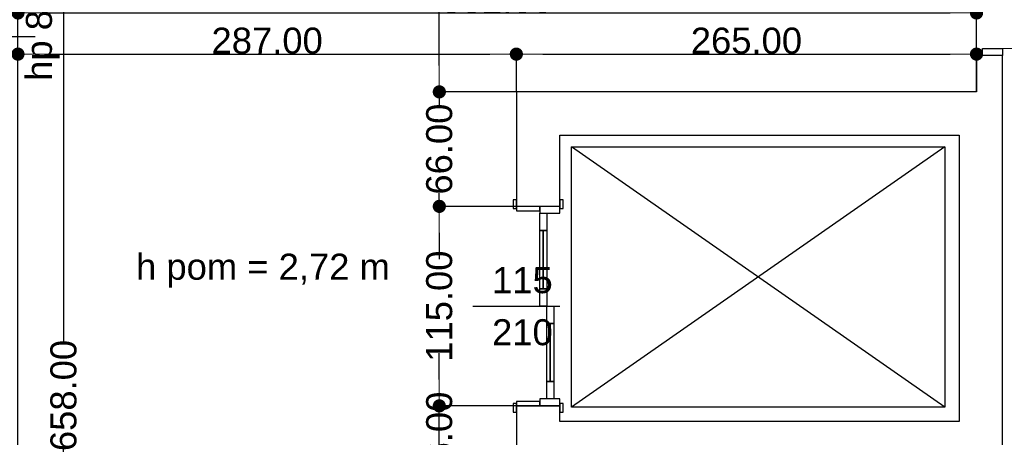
# Model space of a CAD drawing. Header units: millimetres. Extents: x -175445 to -20415, y -559200 to 231527.
# Tile 73 of 256: x -138488 to -132818, y -167502 to -165095. Entities that reach past the tile are written whole.
import ezdxf

# ---------------------------------------------------------------- set-up
doc = ezdxf.new("R2010")
doc.units = ezdxf.units.MM
doc.header["$MEASUREMENT"] = 0
for name, color, linetype in [('Drzwi', 7, 'Continuous'), ('Obiekt', 7, 'Continuous'), ('Polilinia', 7, 'Continuous'), ('Tekst', 7, 'Continuous'), ('Wymiary', 63, 'Continuous'), ('Ściana', 7, 'Continuous')]:
    doc.layers.add(name, color=color, linetype=linetype)
doc.styles.add('Arial', font='txt')
doc.styles.add('Times new roman', font='txt')
doc.dimstyles.new('GENERATED_STYLE__1', dxfattribs={"dimtxt": 150, "dimasz": 152, "dimexe": 0.18, "dimexo": 0, "dimgap": 0.09, "dimtad": 1, "dimtih": 1, "dimtoh": 1, "dimlfac": 0.1, "dimzin": 0, "dimdsep": 46, "dimtxsty": 'Arial', "dimblk": 'ARROWHEAD_11', "dimblk1": 'ARROWHEAD_11', "dimblk2": 'ARROWHEAD_11', "dimcen": 0.09, "dimclrd": 114, "dimclre": 114, "dimclrt": 114, "dimazin": 0, "dimtfac": 1, "dimtdec": 4, "dimtmove": 0, "dimatfit": 3, "dimfxl": 1, "dimtolj": 1, "dimtzin": 0, "dimarcsym": 0})
doc.dimstyles.new('GENERATED_STYLE__2', dxfattribs={"dimtxt": 150, "dimasz": 152, "dimexe": 0.18, "dimexo": 0, "dimgap": 0.09, "dimtad": 1, "dimlfac": 0.1, "dimzin": 0, "dimdsep": 46, "dimtxsty": 'Arial', "dimblk": 'ARROWHEAD_11', "dimblk1": 'ARROWHEAD_11', "dimblk2": 'ARROWHEAD_11', "dimcen": 0.09, "dimclrd": 114, "dimclre": 114, "dimclrt": 114, "dimazin": 0, "dimtfac": 1, "dimtdec": 4, "dimtmove": 0, "dimatfit": 3, "dimfxl": 1, "dimtolj": 1, "dimtzin": 0, "dimarcsym": 0})

# ---------------------------------------------------------------- blocks, each defined once
blk = doc.blocks.new('ARROWHEAD_11')
at = {"color": 0, "linetype": 'Continuous', "lineweight": 0}
blk.add_line((0, 0), (-1, 0), dxfattribs=at)
at = {"color": 0, "linetype": 'Continuous', "lineweight": 0, "const_width": 0.25, "flags": 128}
blk.add_lwpolyline([(-0.125, 0, 1), (0.125, 0, 1)], format="xyb", close=True, dxfattribs=at)
blk = doc.blocks.new('*D1237')
at = {"layer": 'Defpoints', "color": 0}
for p in [(-142098, -161780.7), (-125908, -162687.4), (-125908, -166975.6)]:
    blk.add_point(p, dxfattribs=at)
at = {"layer": 'Wymiary', "color": 114, "lineweight": -2}
for p, q in [((-142098, -161780.7), (-142098, -162687.5)), ((-141946, -162687.4), (-126060, -162687.4)), ((-125908, -166975.6), (-125908, -162687.2))]:
    blk.add_line(p, q, dxfattribs=at)
at = {"layer": 'Wymiary', "color": 114, "lineweight": -2, "xscale": 152, "yscale": 152, "zscale": 152, "rotation": 180}
blk.add_blockref('ARROWHEAD_11', (-142098, -162687.4), dxfattribs=at)
at = {"layer": 'Wymiary', "color": 114, "lineweight": -2, "xscale": 152, "yscale": 152, "zscale": 152}
blk.add_blockref('ARROWHEAD_11', (-125908, -162687.4), dxfattribs=at)
at = {"layer": 'Wymiary', "color": 114, "lineweight": 13, "insert": (-134003, -162610.7), "char_height": 150, "attachment_point": 5, "style": 'Arial'}
blk.add_mtext('\\A1;1619.00', dxfattribs=at)
blk = doc.blocks.new('*D1241')
at = {"layer": 'Defpoints', "color": 0}
for p in [(-135628, -165293.2), (-135628, -165510.7), (-138498, -168475.7)]:
    blk.add_point(p, dxfattribs=at)
at = {"layer": 'Wymiary', "color": 114, "lineweight": -2}
for p, q in [((-138498, -168475.7), (-138498, -165293)), ((-138346, -165293.2), (-135780, -165293.2)), ((-135628, -165510.7), (-135628, -165293))]:
    blk.add_line(p, q, dxfattribs=at)
at = {"layer": 'Wymiary', "color": 114, "lineweight": -2, "xscale": 152, "yscale": 152, "zscale": 152, "rotation": 180}
blk.add_blockref('ARROWHEAD_11', (-138498, -165293.2), dxfattribs=at)
at = {"layer": 'Wymiary', "color": 114, "lineweight": -2, "xscale": 152, "yscale": 152, "zscale": 152}
blk.add_blockref('ARROWHEAD_11', (-135628, -165293.2), dxfattribs=at)
at = {"layer": 'Wymiary', "color": 114, "lineweight": 13, "insert": (-137063, -165216.5), "char_height": 150, "attachment_point": 5, "style": 'Arial'}
blk.add_mtext('\\A1;287.00', dxfattribs=at)
blk = doc.blocks.new('*D1242')
at = {"layer": 'Defpoints', "color": 0}
for p in [(-132978, -165293.2), (-135628, -165510.7), (-132978, -165510.7)]:
    blk.add_point(p, dxfattribs=at)
at = {"layer": 'Wymiary', "color": 114, "lineweight": -2}
for p, q in [((-135628, -165510.7), (-135628, -165293)), ((-135476, -165293.2), (-133130, -165293.2)), ((-132978, -165510.7), (-132978, -165293))]:
    blk.add_line(p, q, dxfattribs=at)
at = {"layer": 'Wymiary', "color": 114, "lineweight": -2, "xscale": 152, "yscale": 152, "zscale": 152, "rotation": 180}
blk.add_blockref('ARROWHEAD_11', (-135628, -165293.2), dxfattribs=at)
at = {"layer": 'Wymiary', "color": 114, "lineweight": -2, "xscale": 152, "yscale": 152, "zscale": 152}
blk.add_blockref('ARROWHEAD_11', (-132978, -165293.2), dxfattribs=at)
at = {"layer": 'Wymiary', "color": 114, "lineweight": 13, "insert": (-134303, -165216.5), "char_height": 150, "attachment_point": 5, "style": 'Arial'}
blk.add_mtext('\\A1;265.00', dxfattribs=at)
blk = doc.blocks.new('*D1246')
at = {"layer": 'Defpoints', "color": 0}
for p in [(-136071.5, -167320.7), (-135628, -167320.7), (-135628, -167680.7)]:
    blk.add_point(p, dxfattribs=at)
at = {"layer": 'Wymiary', "color": 114, "lineweight": -2}
for p, q in [((-136071.5, -167168.7), (-136071.5, -167016.7)), ((-135628, -167320.7), (-136071.6, -167320.7)), ((-136071.5, -167680.7), (-136071.5, -167320.7)), ((-135628, -167680.7), (-136071.6, -167680.7)), ((-136071.5, -167832.7), (-136071.5, -167984.7))]:
    blk.add_line(p, q, dxfattribs=at)
at = {"layer": 'Wymiary', "color": 114, "lineweight": -2, "xscale": 152, "yscale": 152, "zscale": 152}
for p, rotation in [((-136071.5, -167320.7), 270), ((-136071.5, -167680.7), 90)]:
    blk.add_blockref('ARROWHEAD_11', p, dxfattribs=dict(at, rotation=rotation))
at = {"layer": 'Wymiary', "color": 114, "lineweight": 13, "insert": (-136071.5, -167500.7), "char_height": 150, "attachment_point": 5, "rotation": 90, "style": 'Arial'}
blk.add_mtext('\\A1;36.00', dxfattribs=at)
blk = doc.blocks.new('*D1247')
at = {"layer": 'Defpoints', "color": 0}
for p in [(-136071.5, -166170.7), (-135628, -166170.7), (-135628, -167320.7)]:
    blk.add_point(p, dxfattribs=at)
at = {"layer": 'Wymiary', "color": 114, "lineweight": -2}
for p, q in [((-135628, -166170.7), (-136071.6, -166170.7)), ((-136071.5, -166322.7), (-136071.5, -166441.5)), ((-136071.5, -167168.7), (-136071.5, -167049.8)), ((-135628, -167320.7), (-136071.6, -167320.7))]:
    blk.add_line(p, q, dxfattribs=at)
at = {"layer": 'Wymiary', "color": 114, "lineweight": -2, "xscale": 152, "yscale": 152, "zscale": 152}
for p, rotation in [((-136071.5, -166170.7), 90), ((-136071.5, -167320.7), 270)]:
    blk.add_blockref('ARROWHEAD_11', p, dxfattribs=dict(at, rotation=rotation))
at = {"layer": 'Wymiary', "color": 114, "lineweight": 13, "insert": (-136071.5, -166745.7), "char_height": 150, "attachment_point": 5, "rotation": 90, "style": 'Arial'}
blk.add_mtext('\\A1;115.00', dxfattribs=at)
blk = doc.blocks.new('*D1248')
at = {"layer": 'Defpoints', "color": 0}
for p in [(-136071.5, -165510.7), (-132978, -165510.7), (-135628, -166170.7)]:
    blk.add_point(p, dxfattribs=at)
at = {"layer": 'Wymiary', "color": 114, "lineweight": -2}
for p, q in [((-136071.5, -165358.7), (-136071.5, -165206.7)), ((-132978, -165510.7), (-136071.6, -165510.7)), ((-136071.5, -165510.7), (-136071.5, -165587.3)), ((-136071.5, -166170.7), (-136071.5, -166094)), ((-135628, -166170.7), (-136071.6, -166170.7)), ((-136071.5, -166322.7), (-136071.5, -166474.7))]:
    blk.add_line(p, q, dxfattribs=at)
at = {"layer": 'Wymiary', "color": 114, "lineweight": -2, "xscale": 152, "yscale": 152, "zscale": 152}
for p, rotation in [((-136071.5, -165510.7), 270), ((-136071.5, -166170.7), 90)]:
    blk.add_blockref('ARROWHEAD_11', p, dxfattribs=dict(at, rotation=rotation))
at = {"layer": 'Wymiary', "color": 114, "lineweight": 13, "insert": (-136071.5, -165840.7), "char_height": 150, "attachment_point": 5, "rotation": 90, "style": 'Arial'}
blk.add_mtext('\\A1;66.00', dxfattribs=at)
blk = doc.blocks.new('*D1249')
at = {"layer": 'Defpoints', "color": 0}
for p in [(-136071.5, -163970.7), (-132978, -163970.7), (-132978, -165510.7)]:
    blk.add_point(p, dxfattribs=at)
at = {"layer": 'Wymiary', "color": 114, "lineweight": -2}
for p, q in [((-132978, -163970.7), (-136071.6, -163970.7)), ((-136071.5, -164122.7), (-136071.5, -164436.5)), ((-136071.5, -165358.7), (-136071.5, -165044.8)), ((-132978, -165510.7), (-136071.6, -165510.7))]:
    blk.add_line(p, q, dxfattribs=at)
at = {"layer": 'Wymiary', "color": 114, "lineweight": -2, "xscale": 152, "yscale": 152, "zscale": 152}
for p, rotation in [((-136071.5, -163970.7), 90), ((-136071.5, -165510.7), 270)]:
    blk.add_blockref('ARROWHEAD_11', p, dxfattribs=dict(at, rotation=rotation))
at = {"layer": 'Wymiary', "color": 114, "lineweight": 13, "insert": (-136071.5, -164740.7), "char_height": 150, "attachment_point": 5, "rotation": 90, "style": 'Arial'}
blk.add_mtext('\\A1;154.00', dxfattribs=at)
blk = doc.blocks.new('*D1252')
at = {"layer": 'Defpoints', "color": 0}
for p in [(-138235.3, -163970.7), (-136278, -163970.7), (-136578, -170550.7)]:
    blk.add_point(p, dxfattribs=at)
at = {"layer": 'Wymiary', "color": 114, "lineweight": -2}
for p, q in [((-136278, -163970.7), (-138235.5, -163970.7)), ((-138235.3, -164122.7), (-138235.3, -166949.1)), ((-138235.3, -170398.7), (-138235.3, -167572.3)), ((-136578, -170550.7), (-138235.5, -170550.7))]:
    blk.add_line(p, q, dxfattribs=at)
at = {"layer": 'Wymiary', "color": 114, "lineweight": -2, "xscale": 152, "yscale": 152, "zscale": 152}
for p, rotation in [((-138235.3, -163970.7), 90), ((-138235.3, -170550.7), 270)]:
    blk.add_blockref('ARROWHEAD_11', p, dxfattribs=dict(at, rotation=rotation))
at = {"layer": 'Wymiary', "color": 114, "lineweight": 13, "insert": (-138235.3, -167260.7), "char_height": 150, "attachment_point": 5, "rotation": 90, "style": 'Arial'}
blk.add_mtext('\\A1;658.00', dxfattribs=at)
blk = doc.blocks.new('*D1268')
at = {"layer": 'Defpoints', "color": 0}
for p in [(-132978, -165056), (-132978, -165510.7), (-138498, -165930.7)]:
    blk.add_point(p, dxfattribs=at)
at = {"layer": 'Wymiary', "color": 114, "lineweight": -2}
for p, q in [((-138498, -165930.7), (-138498, -165055.8)), ((-138346, -165056), (-133130, -165056)), ((-132978, -165510.7), (-132978, -165055.8))]:
    blk.add_line(p, q, dxfattribs=at)
at = {"layer": 'Wymiary', "color": 114, "lineweight": -2, "xscale": 152, "yscale": 152, "zscale": 152, "rotation": 180}
blk.add_blockref('ARROWHEAD_11', (-138498, -165056), dxfattribs=at)
at = {"layer": 'Wymiary', "color": 114, "lineweight": -2, "xscale": 152, "yscale": 152, "zscale": 152}
blk.add_blockref('ARROWHEAD_11', (-132978, -165056), dxfattribs=at)
at = {"layer": 'Wymiary', "color": 114, "lineweight": 13, "insert": (-135738, -164979.3), "char_height": 150, "attachment_point": 5, "style": 'Arial'}
blk.add_mtext('\\A1;552.00', dxfattribs=at)
blk = doc.blocks.new('*D1568')
at = {"layer": 'Defpoints', "color": 0}
for p in [(-132828, -163570.7), (-129248, -164138.9), (-129248, -168490.7)]:
    blk.add_point(p, dxfattribs=at)
at = {"layer": 'Wymiary', "color": 114, "lineweight": -2}
for p, q in [((-132828, -163570.7), (-132828, -164139)), ((-132676, -164138.9), (-129400, -164138.9)), ((-129248, -168490.7), (-129248, -164138.7))]:
    blk.add_line(p, q, dxfattribs=at)
at = {"layer": 'Wymiary', "color": 114, "lineweight": -2, "xscale": 152, "yscale": 152, "zscale": 152, "rotation": 180}
blk.add_blockref('ARROWHEAD_11', (-132828, -164138.9), dxfattribs=at)
at = {"layer": 'Wymiary', "color": 114, "lineweight": -2, "xscale": 152, "yscale": 152, "zscale": 152}
blk.add_blockref('ARROWHEAD_11', (-129248, -164138.9), dxfattribs=at)
at = {"layer": 'Wymiary', "color": 114, "lineweight": 13, "insert": (-131038, -164062.1), "char_height": 150, "attachment_point": 5, "style": 'Arial'}
blk.add_mtext('\\A1;358.00', dxfattribs=at)
blk = doc.blocks.new('*D1640')
at = {"layer": 'Defpoints', "color": 0}
for p in [(-133833, -163570.7), (-130507.2, -163570.7), (-133968, -170900.7)]:
    blk.add_point(p, dxfattribs=at)
at = {"layer": 'Wymiary', "color": 114, "lineweight": -2}
for p, q in [((-133833, -163570.7), (-130507, -163570.7)), ((-130507.2, -163722.7), (-130507.2, -167038.9)), ((-130507.2, -170748.7), (-130507.2, -167660.1)), ((-133968, -170900.7), (-130507, -170900.7))]:
    blk.add_line(p, q, dxfattribs=at)
at = {"layer": 'Wymiary', "color": 114, "lineweight": -2, "xscale": 152, "yscale": 152, "zscale": 152}
for p, rotation in [((-130507.2, -163570.7), 90), ((-130507.2, -170900.7), 270)]:
    blk.add_blockref('ARROWHEAD_11', p, dxfattribs=dict(at, rotation=rotation))
at = {"layer": 'Wymiary', "color": 114, "lineweight": 13, "insert": (-130507.2, -167349.5), "char_height": 150, "attachment_point": 5, "rotation": 90, "style": 'Arial'}
blk.add_mtext('\\A1;733.00', dxfattribs=at)

msp = doc.modelspace()

# ---------------------------------------------------------------- linework, layer by layer
at = {"layer": 'Drzwi'}
for p, q in [((-132943.018, -165300.675), (-132943.018, -165260.675)), ((-132943.018, -165260.675), (-132828.018, -165260.675)), ((-132828.018, -165260.675), (-132828.018, -165300.675)), ((-132828.018, -165300.675), (-132943.018, -165300.675)), ((-132828.018, -165300.675), (-132943.018, -165300.675)), ((-135628.018, -166133.675), (-135647.018, -166133.675)), ((-135647.018, -166133.675), (-135647.018, -166183.675)), ((-135647.018, -166183.675), (-135628.018, -166183.675)), ((-135628.018, -166183.675), (-135628.018, -166133.675)), ((-135628.018, -166170.675), (-135628.018, -166133.675)), ((-135493.018, -166170.675), (-135628.018, -166170.675)), ((-135628.018, -166170.675), (-135628.018, -166195.675)), ((-135493.018, -166170.675), (-135628.018, -166170.675)), ((-135493.018, -166195.675), (-135493.018, -166170.675)), ((-135378.018, -166170.675), (-135493.018, -166170.675)), ((-135493.018, -166170.675), (-135493.018, -166210.675)), ((-135378.018, -166170.675), (-135493.018, -166170.675)), ((-135359.018, -166133.675), (-135378.018, -166133.675)), ((-135378.018, -166133.675), (-135378.018, -166183.675)), ((-135378.018, -166170.675), (-135378.018, -166133.675)), ((-135378.018, -166210.675), (-135378.018, -166170.675)), ((-135378.018, -166183.675), (-135359.018, -166183.675)), ((-135359.018, -166183.675), (-135359.018, -166133.675)), ((-135628.018, -166195.675), (-135493.018, -166195.675)), ((-135493.018, -166210.675), (-135378.018, -166210.675)), ((-135493.018, -166310.675), (-135493.018, -166210.675)), ((-135493.018, -166210.675), (-135453.018, -166210.675)), ((-135453.018, -166210.675), (-135453.018, -166310.675)), ((-135493.018, -166310.675), (-135473.018, -166310.675)), ((-135493.018, -166645.675), (-135493.018, -166310.675)), ((-135453.018, -166310.675), (-135493.018, -166310.675)), ((-135473.018, -166310.675), (-135473.018, -166645.675)), ((-135473.018, -166310.675), (-135453.018, -166310.675)), ((-135473.018, -166645.675), (-135473.018, -166310.675)), ((-135473.018, -166645.675), (-135473.018, -166310.675)), ((-135453.018, -166310.675), (-135453.018, -166645.675)), ((-135473.018, -166645.675), (-135493.018, -166645.675)), ((-135493.018, -166745.675), (-135493.018, -166645.675)), ((-135493.018, -166645.675), (-135453.018, -166645.675)), ((-135453.018, -166645.675), (-135473.018, -166645.675)), ((-135453.018, -166645.675), (-135453.018, -166745.675)), ((-135453.018, -166745.675), (-135493.018, -166745.675)), ((-135453.018, -166845.675), (-135453.018, -166745.675)), ((-135453.018, -166745.675), (-135413.018, -166745.675)), ((-135413.018, -166745.675), (-135413.018, -166845.675)), ((-135453.018, -166845.675), (-135433.018, -166845.675)), ((-135453.018, -167180.675), (-135453.018, -166845.675)), ((-135413.018, -166845.675), (-135453.018, -166845.675)), ((-135433.018, -166845.675), (-135433.018, -167180.675)), ((-135433.018, -166845.675), (-135413.018, -166845.675)), ((-135433.018, -167180.675), (-135433.018, -166845.675)), ((-135433.018, -167180.675), (-135433.018, -166845.675)), ((-135413.018, -166845.675), (-135413.018, -167180.675)), ((-135433.018, -167180.675), (-135453.018, -167180.675)), ((-135453.018, -167280.675), (-135453.018, -167180.675)), ((-135453.018, -167180.675), (-135413.018, -167180.675)), ((-135413.018, -167180.675), (-135433.018, -167180.675)), ((-135413.018, -167180.675), (-135413.018, -167280.675)), ((-135647.018, -167307.675), (-135647.018, -167357.675)), ((-135628.018, -167307.675), (-135647.018, -167307.675)), ((-135493.018, -167295.675), (-135628.018, -167295.675)), ((-135628.018, -167295.675), (-135628.018, -167320.675)), ((-135628.018, -167357.675), (-135628.018, -167307.675)), ((-135628.018, -167320.675), (-135493.018, -167320.675)), ((-135493.018, -167320.675), (-135628.018, -167320.675)), ((-135628.018, -167320.675), (-135628.018, -167357.675)), ((-135378.018, -167280.675), (-135493.018, -167280.675)), ((-135493.018, -167280.675), (-135493.018, -167320.675)), ((-135493.018, -167320.675), (-135493.018, -167295.675)), ((-135493.018, -167320.675), (-135378.018, -167320.675)), ((-135378.018, -167320.675), (-135493.018, -167320.675)), ((-135413.018, -167280.675), (-135453.018, -167280.675)), ((-135378.018, -167320.675), (-135378.018, -167280.675)), ((-135378.018, -167307.675), (-135378.018, -167357.675)), ((-135359.018, -167307.675), (-135378.018, -167307.675)), ((-135378.018, -167320.675), (-135378.018, -167357.675)), ((-135359.018, -167357.675), (-135359.018, -167307.675)), ((-135647.018, -167357.675), (-135628.018, -167357.675)), ((-135378.018, -167357.675), (-135359.018, -167357.675))]:
    msp.add_line(p, q, dxfattribs=at)
msp.add_arc((-132828.018, -164100.675), 1160, 270, 0, dxfattribs=at)
at = {"layer": 'Obiekt'}
for p, q in [((-139138.018, -165190.675), (-138398.018, -165190.675)), ((-135879.397, -166745.675), (-135378.018, -166745.675))]:
    msp.add_line(p, q, dxfattribs=at)
at = {"layer": 'Polilinia', "flags": 128}
msp.add_lwpolyline([(-135310.319, -165828.297), (-133160.319, -165828.297), (-133160.319, -167328.297), (-135310.319, -167328.297)], close=True, dxfattribs=at)
msp.add_lwpolyline([(-133160.319, -167328.297), (-135310.319, -165828.297), (-133160.319, -165828.297), (-135310.319, -167328.297)], dxfattribs=at)
at = {"layer": 'Ściana'}
for p, q in [((-132943.018, -165300.675), (-132978.018, -165300.675)), ((-132828.018, -165300.675), (-132943.018, -165300.675)), ((-135628.018, -166170.675), (-135628.018, -166133.675)), ((-135493.018, -166170.675), (-135628.018, -166170.675)), ((-135378.018, -166170.675), (-135493.018, -166170.675)), ((-135378.018, -166170.675), (-135378.018, -166133.675)), ((-135628.018, -167320.675), (-135628.018, -167357.675)), ((-135493.018, -167320.675), (-135628.018, -167320.675)), ((-135378.018, -167320.675), (-135493.018, -167320.675)), ((-135378.018, -167320.675), (-135378.018, -167357.675))]:
    msp.add_line(p, q, dxfattribs=at)
at = {"layer": 'Ściana', "flags": 128}
for points in [[(-132978.018, -165300.675), (-132978.018, -165510.675)], [(-132828.018, -165510.675), (-132828.018, -165300.675)], [(-132978.018, -165510.675), (-135628.018, -165510.675)], [(-135628.018, -165510.675), (-135628.018, -166170.675)], [(-132828.018, -169500.675), (-132828.018, -165510.675)], [(-135378.018, -165760.675), (-133078.018, -165760.675)], [(-135378.018, -166170.675), (-135378.018, -165760.675)], [(-133078.018, -165760.675), (-133078.018, -167410.675)], [(-135628.018, -167320.675), (-135628.018, -167680.675)], [(-135378.018, -167410.675), (-135378.018, -167320.675)], [(-133078.018, -167410.675), (-135378.018, -167410.675)]]:
    msp.add_lwpolyline(points, dxfattribs=at)

# ---------------------------------------------------------------- texts
at = {"layer": 'Obiekt', "insert": (-138257.184, -165447.132), "char_height": 150, "attachment_point": 7, "rotation": 90, "style": 'Arial'}
msp.add_mtext('\\A1;{\\fArial|b0|i0|c238|p38;hp 87}', dxfattribs=at)
at = {"layer": 'Obiekt', "char_height": 150, "attachment_point": 7, "style": 'Arial'}
for s, insert in [('\\A1;{\\fArial|b0|i0|c238|p38;115}', (-135767.845, -166673.143)), ('\\A1;{\\fArial|b0|i0|c238|p38;210}', (-135767.845, -166973.143))]:
    msp.add_mtext(s, dxfattribs=dict(at, insert=insert))
at = {"layer": 'Tekst', "insert": (-137087.171, -166443.275), "char_height": 150, "attachment_point": 2, "style": 'Times new roman'}
msp.add_mtext('\\A1;{\\fArial|b0|i0|c0|p38;h pom = 2,72 m}', dxfattribs=at)

# ---------------------------------------------------------------- dimensions: what is measured, and where the dimension line sits
at = {"layer": 'Wymiary', "lineweight": 13}
for base, p1, p2, picture, middle in [((-125908.019, -162687.366), (-142098.018, -161780.655), (-125908.019, -166975.636), '*D1237', (-134003.019, -162687.366)), ((-129248.018, -164138.869), (-132828.018, -163570.675), (-129248.018, -168490.655), '*D1568', (-131038.018, -164138.869)), ((-132978.018, -165056.003), (-138498.018, -165930.675), (-132978.018, -165510.675), '*D1268', (-135738.018, -165056.003)), ((-135628.018, -165293.153), (-138498.018, -168475.655), (-135628.018, -165510.675), '*D1241', (-137063.018, -165293.153)), ((-132978.018, -165293.153), (-135628.018, -165510.675), (-132978.018, -165510.675), '*D1242', (-134303.018, -165293.153))]:
    dim = msp.add_linear_dim(base=base, p1=p1, p2=p2, dimstyle='GENERATED_STYLE__1', dxfattribs=at)
    dim.commit()
    dim.dimension.update_dxf_attribs({"geometry": picture, "text_midpoint": middle, "dimtype": 160})
for base, p1, p2, picture, middle in [((-130507.167, -163570.675), (-133968.018, -170900.675), (-133833.018, -163570.675), '*D1640', (-130507.167, -167349.504)), ((-138235.29, -163970.675), (-136578.018, -170550.675), (-136278.018, -163970.675), '*D1252', (-138235.29, -167260.675)), ((-136071.453, -163970.675), (-132978.018, -165510.675), (-132978.018, -163970.675), '*D1249', (-136071.453, -164740.675)), ((-136071.453, -165510.675), (-135628.018, -166170.675), (-132978.018, -165510.675), '*D1248', (-136071.453, -165840.675)), ((-136071.453, -166170.675), (-135628.018, -167320.675), (-135628.018, -166170.675), '*D1247', (-136071.453, -166745.675)), ((-136071.453, -167320.675), (-135628.018, -167680.675), (-135628.018, -167320.675), '*D1246', (-136071.453, -167500.675))]:
    dim = msp.add_linear_dim(base=base, p1=p1, p2=p2, angle=90, dimstyle='GENERATED_STYLE__2', dxfattribs=at)
    dim.commit()
    dim.dimension.update_dxf_attribs({"geometry": picture, "text_midpoint": middle, "dimtype": 160, "text_rotation": 90})

doc.saveas('drawing.dxf')
